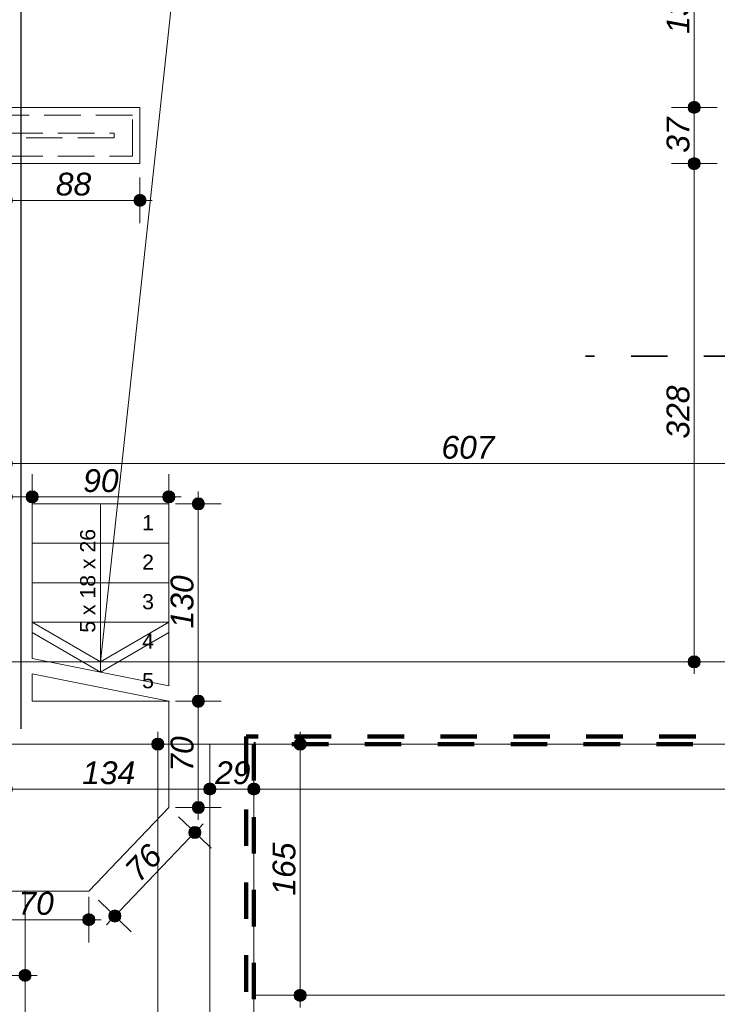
# Model space of a CAD drawing. Header units: millimetres. Extents: x -13944 to 76372, y -78836 to -36151.
# Tile 17 of 29: x 28383 to 32975, y -64398 to -57916. Entities that reach past the tile are written whole.
import ezdxf

# ---------------------------------------------------------------- set-up
doc = ezdxf.new("R2010")
doc.units = ezdxf.units.MM
doc.header["$MEASUREMENT"] = 0
doc.linetypes.add('Krawędzie ukryte', pattern=[340, 240, -100])
doc.linetypes.add('Przerywana', pattern=[480, 240, -240])
for name, color, linetype, lineweight in [('_podkład_Nr_pióra__1', 7, 'Continuous', 0), ('Konstrukcja - Schody_Nr_pióra__2', 7, 'Continuous', 15), ('Konstrukcja - Stropy_Nr_pióra__1', 7, 'Continuous', 0), ('Konstrukcja - Ściany zew_Nr_pióra__1', 7, 'Continuous', 0), ('Wymiarowanie - Ogólne_Nr_pióra__82', 114, 'Continuous', 13), ('Znaczniki - Przekroje_Nr_pióra__5', 7, 'Continuous', 35)]:
    doc.layers.add(name, color=color, linetype=linetype, lineweight=lineweight)
doc.layers.add('Wymiarowanie - Ogólne', color=7, linetype='Continuous')
doc.styles.add('GENERATED_STYLE_1', font='txt')
doc.styles.add('GENERATED_STYLE_2', font='txt')
doc.dimstyles.new('GENERATED_STYLE__1', dxfattribs={"dimtxt": 150, "dimasz": 152, "dimexe": 0.18, "dimexo": 0, "dimgap": 0.09, "dimtad": 1, "dimlfac": 0.1, "dimzin": 0, "dimdsep": 46, "dimtxsty": 'GENERATED_STYLE_2', "dimblk": 'ARROWHEAD_11', "dimblk1": 'ARROWHEAD_11', "dimblk2": 'ARROWHEAD_11', "dimcen": 0.09, "dimclrd": 114, "dimclre": 114, "dimclrt": 114, "dimazin": 0, "dimtfac": 1, "dimtdec": 4, "dimtmove": 0, "dimatfit": 3, "dimfxl": 1, "dimtolj": 1, "dimtzin": 0, "dimarcsym": 0})
doc.dimstyles.new('GENERATED_STYLE__2', dxfattribs={"dimtxt": 150, "dimasz": 152, "dimexe": 0.18, "dimexo": 0, "dimgap": 0.09, "dimtad": 1, "dimtih": 1, "dimtoh": 1, "dimlfac": 0.1, "dimzin": 0, "dimdsep": 46, "dimtxsty": 'GENERATED_STYLE_2', "dimblk": 'ARROWHEAD_11', "dimblk1": 'ARROWHEAD_11', "dimblk2": 'ARROWHEAD_11', "dimcen": 0.09, "dimclrd": 114, "dimclre": 114, "dimclrt": 114, "dimazin": 0, "dimtfac": 1, "dimtdec": 4, "dimtmove": 0, "dimatfit": 3, "dimfxl": 1, "dimtolj": 1, "dimtzin": 0, "dimarcsym": 0})
doc.dimstyles.new('GENERATED_STYLE__3', dxfattribs={"dimtxt": 150, "dimasz": 152, "dimexe": 0.18, "dimexo": 0, "dimgap": 0.09, "dimtad": 1, "dimlfac": 0.1, "dimzin": 0, "dimdsep": 46, "dimtxsty": 'GENERATED_STYLE_2', "dimblk": 'ARROWHEAD_11', "dimblk1": 'ARROWHEAD_11', "dimblk2": 'ARROWHEAD_11', "dimcen": 0.09, "dimclrd": 114, "dimclre": 114, "dimclrt": 114, "dimazin": 0, "dimtfac": 1, "dimtdec": 4, "dimtmove": 2, "dimatfit": 3, "dimfxl": 1, "dimtolj": 1, "dimtzin": 0, "dimarcsym": 0})

# ---------------------------------------------------------------- blocks, each defined once
blk = doc.blocks.new('*D103')
at = {"layer": 'Wymiarowanie - Ogólne_Nr_pióra__82', "linetype": 'Continuous'}
for points in [[(29332.6, -62685.3), (29329.5, -62670), (29320.9, -62657), (29307.9, -62648.3), (29292.6, -62645.3), (29277.3, -62648.3), (29264.3, -62657), (29255.6, -62670), (29252.6, -62685.3), (29255.6, -62700.6), (29264.3, -62713.6), (29277.3, -62722.2), (29292.6, -62725.3), (29307.9, -62722.2), (29320.9, -62713.6), (29329.5, -62700.6)], [(29332.6, -70113), (29329.5, -70097.7), (29320.9, -70084.7), (29307.9, -70076), (29292.6, -70073), (29277.3, -70076), (29264.3, -70084.7), (29255.6, -70097.7), (29252.6, -70113), (29255.6, -70128.3), (29264.3, -70141.3), (29277.3, -70149.9), (29292.6, -70153), (29307.9, -70149.9), (29320.9, -70141.3), (29329.5, -70128.3)]]:
    blk.add_hatch(color=256, dxfattribs=at).paths.add_polyline_path(points)
for p, q in [((29292.6, -62645.3), (29292.6, -62605.3)), ((29252.6, -62685.3), (29142.6, -62685.3)), ((29442.6, -62685.3), (29332.6, -62685.3)), ((29292.6, -70073), (29292.6, -62725.3)), ((29252.6, -70113), (29142.6, -70113)), ((29442.6, -70113), (29332.6, -70113)), ((29292.6, -70193), (29292.6, -70153))]:
    blk.add_line(p, q, dxfattribs=at)
for centre in [(29292.6, -62685.3), (29292.6, -70113)]:
    blk.add_circle(centre, 40, dxfattribs=at)
at = {"layer": 'Wymiarowanie - Ogólne_Nr_pióra__82', "insert": (29262.6, -66569.9), "char_height": 150, "attachment_point": 7, "rotation": 90, "style": 'GENERATED_STYLE_2'}
blk.add_mtext('\\A1;{\\fArial|b0|i1|c238|p38;743}', dxfattribs=at)
blk = doc.blocks.new('ARROWHEAD_11')
at = {"color": 0, "linetype": 'Continuous', "lineweight": 0}
blk.add_line((0, 0), (-1, 0), dxfattribs=at)
at = {"color": 0, "linetype": 'Continuous', "lineweight": 0, "const_width": 0.25, "flags": 128}
blk.add_lwpolyline([(-0.125, 0, 1), (0.125, 0, 1)], format="xyb", close=True, dxfattribs=at)
blk = doc.blocks.new('*D116')
at = {"layer": 'Wymiarowanie - Ogólne_Nr_pióra__82', "linetype": 'Continuous'}
for points in [[(27918, -64207.6), (27915, -64192.3), (27906.3, -64179.3), (27893.3, -64170.6), (27878, -64167.6), (27862.7, -64170.6), (27849.8, -64179.3), (27841.1, -64192.3), (27838, -64207.6), (27841.1, -64222.9), (27849.8, -64235.9), (27862.7, -64244.5), (27878, -64247.6), (27893.3, -64244.5), (27906.3, -64235.9), (27915, -64222.9)], [(28458, -64207.6), (28455, -64192.3), (28446.3, -64179.3), (28433.3, -64170.6), (28418, -64167.6), (28402.7, -64170.6), (28389.7, -64179.3), (28381.1, -64192.3), (28378, -64207.6), (28381.1, -64222.9), (28389.7, -64235.9), (28402.7, -64244.5), (28418, -64247.6), (28433.3, -64244.5), (28446.3, -64235.9), (28455, -64222.9)]]:
    blk.add_hatch(color=256, dxfattribs=at).paths.add_polyline_path(points)
for p, q in [((27878, -64167.6), (27878, -64057.6)), ((28418, -64167.6), (28418, -64057.6)), ((27918, -64207.6), (28378, -64207.6)), ((28458, -64207.6), (28498, -64207.6)), ((27878, -64357.6), (27878, -64247.6)), ((28418, -64357.6), (28418, -64247.6))]:
    blk.add_line(p, q, dxfattribs=at)
for centre in [(27878, -64207.6), (28418, -64207.6)]:
    blk.add_circle(centre, 40, dxfattribs=at)
at = {"layer": 'Wymiarowanie - Ogólne_Nr_pióra__82', "insert": (28034.2, -64177.6), "char_height": 150, "attachment_point": 7, "style": 'GENERATED_STYLE_2'}
blk.add_mtext('\\A1;{\\fArial|b0|i1|c238|p38;54}', dxfattribs=at)
blk = doc.blocks.new('*D157')
at = {"layer": 'Wymiarowanie - Ogólne_Nr_pióra__82', "linetype": 'Continuous'}
for points in [[(28334.6, -59105.1), (28331.6, -59089.8), (28322.9, -59076.8), (28309.9, -59068.1), (28294.6, -59065.1), (28279.3, -59068.1), (28266.3, -59076.8), (28257.6, -59089.8), (28254.6, -59105.1), (28257.6, -59120.4), (28266.3, -59133.4), (28279.3, -59142), (28294.6, -59145.1), (28309.9, -59142), (28322.9, -59133.4), (28331.6, -59120.4)], [(29214.6, -59105.1), (29211.6, -59089.8), (29202.9, -59076.8), (29189.9, -59068.1), (29174.6, -59065.1), (29159.3, -59068.1), (29146.3, -59076.8), (29137.6, -59089.8), (29134.6, -59105.1), (29137.6, -59120.4), (29146.3, -59133.4), (29159.3, -59142), (29174.6, -59145.1), (29189.9, -59142), (29202.9, -59133.4), (29211.6, -59120.4)]]:
    blk.add_hatch(color=256, dxfattribs=at).paths.add_polyline_path(points)
for p, q in [((28294.6, -59065.1), (28294.6, -58955.1)), ((29174.6, -59065.1), (29174.6, -58955.1)), ((28334.6, -59105.1), (29134.6, -59105.1)), ((29214.6, -59105.1), (29254.6, -59105.1)), ((28294.6, -59255.1), (28294.6, -59145.1)), ((29174.6, -59255.1), (29174.6, -59145.1))]:
    blk.add_line(p, q, dxfattribs=at)
for centre in [(28294.6, -59105.1), (29174.6, -59105.1)]:
    blk.add_circle(centre, 40, dxfattribs=at)
at = {"layer": 'Wymiarowanie - Ogólne_Nr_pióra__82', "insert": (28620.8, -59075.1), "char_height": 150, "attachment_point": 7, "style": 'GENERATED_STYLE_2'}
blk.add_mtext('\\A1;{\\fArial|b0|i1|c238|p38;88}', dxfattribs=at)
blk = doc.blocks.new('*D168')
at = {"layer": 'Wymiarowanie - Ogólne_Nr_pióra__82', "linetype": 'Continuous'}
for points in [[(28334.6, -60837.9), (28331.6, -60822.6), (28322.9, -60809.6), (28309.9, -60800.9), (28294.6, -60797.9), (28279.3, -60800.9), (28266.3, -60809.6), (28257.6, -60822.6), (28254.6, -60837.9), (28257.6, -60853.2), (28266.3, -60866.2), (28279.3, -60874.8), (28294.6, -60877.9), (28309.9, -60874.8), (28322.9, -60866.2), (28331.6, -60853.2)], [(34404.7, -60837.9), (34401.7, -60822.6), (34393, -60809.6), (34380, -60800.9), (34364.7, -60797.9), (34349.4, -60800.9), (34336.4, -60809.6), (34327.7, -60822.6), (34324.7, -60837.9), (34327.7, -60853.2), (34336.4, -60866.2), (34349.4, -60874.8), (34364.7, -60877.9), (34380, -60874.8), (34393, -60866.2), (34401.7, -60853.2)]]:
    blk.add_hatch(color=256, dxfattribs=at).paths.add_polyline_path(points)
for p, q in [((28294.6, -60797.9), (28294.6, -60687.9)), ((34364.7, -60797.9), (34364.7, -60687.9)), ((28214.6, -60837.9), (28254.6, -60837.9)), ((28334.6, -60837.9), (34324.7, -60837.9)), ((28294.6, -60987.9), (28294.6, -60877.9)), ((34364.7, -60987.9), (34364.7, -60877.9))]:
    blk.add_line(p, q, dxfattribs=at)
for centre in [(28294.6, -60837.9), (34364.7, -60837.9)]:
    blk.add_circle(centre, 40, dxfattribs=at)
at = {"layer": 'Wymiarowanie - Ogólne_Nr_pióra__82', "insert": (31158.9, -60807.9), "char_height": 150, "attachment_point": 7, "style": 'GENERATED_STYLE_2'}
blk.add_mtext('\\A1;{\\fArial|b0|i1|c238|p38;607}', dxfattribs=at)
blk = doc.blocks.new('*D227')
at = {"layer": 'Wymiarowanie - Ogólne_Nr_pióra__82', "linetype": 'Continuous'}
for points in [[(32863.2, -58863.2), (32860.2, -58847.9), (32851.5, -58835), (32838.5, -58826.3), (32823.2, -58823.2), (32807.9, -58826.3), (32794.9, -58835), (32786.3, -58847.9), (32783.2, -58863.2), (32786.3, -58878.5), (32794.9, -58891.5), (32807.9, -58900.2), (32823.2, -58903.2), (32838.5, -58900.2), (32851.5, -58891.5), (32860.2, -58878.5)], [(32863.2, -62143.1), (32860.2, -62127.8), (32851.5, -62114.8), (32838.5, -62106.1), (32823.2, -62103.1), (32807.9, -62106.1), (32794.9, -62114.8), (32786.3, -62127.8), (32783.2, -62143.1), (32786.3, -62158.4), (32794.9, -62171.4), (32807.9, -62180.1), (32823.2, -62183.1), (32838.5, -62180.1), (32851.5, -62171.4), (32860.2, -62158.4)]]:
    blk.add_hatch(color=256, dxfattribs=at).paths.add_polyline_path(points)
for p, q in [((32783.2, -58863.2), (32673.2, -58863.2)), ((32823.2, -62103.1), (32823.2, -58903.2)), ((32973.2, -58863.2), (32863.2, -58863.2)), ((32783.2, -62143.1), (32673.2, -62143.1)), ((32973.2, -62143.1), (32863.2, -62143.1)), ((32823.2, -62223.1), (32823.2, -62183.1))]:
    blk.add_line(p, q, dxfattribs=at)
for centre in [(32823.2, -58863.2), (32823.2, -62143.1)]:
    blk.add_circle(centre, 40, dxfattribs=at)
at = {"layer": 'Wymiarowanie - Ogólne_Nr_pióra__82', "insert": (32793.2, -60673.9), "char_height": 150, "attachment_point": 7, "rotation": 90, "style": 'GENERATED_STYLE_2'}
blk.add_mtext('\\A1;{\\fArial|b0|i1|c238|p38;328}', dxfattribs=at)
blk = doc.blocks.new('*D228')
at = {"layer": 'Wymiarowanie - Ogólne_Nr_pióra__82', "linetype": 'Continuous'}
for points in [[(32863.2, -58493.2), (32860.2, -58477.9), (32851.5, -58465), (32838.5, -58456.3), (32823.2, -58453.2), (32807.9, -58456.3), (32794.9, -58465), (32786.3, -58477.9), (32783.2, -58493.2), (32786.3, -58508.5), (32794.9, -58521.5), (32807.9, -58530.2), (32823.2, -58533.2), (32838.5, -58530.2), (32851.5, -58521.5), (32860.2, -58508.5)], [(32863.2, -58863.2), (32860.2, -58847.9), (32851.5, -58835), (32838.5, -58826.3), (32823.2, -58823.2), (32807.9, -58826.3), (32794.9, -58835), (32786.3, -58847.9), (32783.2, -58863.2), (32786.3, -58878.5), (32794.9, -58891.5), (32807.9, -58900.2), (32823.2, -58903.2), (32838.5, -58900.2), (32851.5, -58891.5), (32860.2, -58878.5)]]:
    blk.add_hatch(color=256, dxfattribs=at).paths.add_polyline_path(points)
for p, q in [((32783.2, -58493.2), (32673.2, -58493.2)), ((32823.2, -58823.2), (32823.2, -58533.2)), ((32973.2, -58493.2), (32863.2, -58493.2)), ((32783.2, -58863.2), (32673.2, -58863.2)), ((32973.2, -58863.2), (32863.2, -58863.2))]:
    blk.add_line(p, q, dxfattribs=at)
for centre in [(32823.2, -58493.2), (32823.2, -58863.2)]:
    blk.add_circle(centre, 40, dxfattribs=at)
at = {"layer": 'Wymiarowanie - Ogólne_Nr_pióra__82', "insert": (32793.2, -58792.1), "char_height": 150, "attachment_point": 7, "rotation": 90, "style": 'GENERATED_STYLE_2'}
blk.add_mtext('\\A1;{\\fArial|b0|i1|c238|p38;37}', dxfattribs=at)
blk = doc.blocks.new('*D229')
at = {"layer": 'Wymiarowanie - Ogólne_Nr_pióra__82', "linetype": 'Continuous'}
for points in [[(32863.2, -57183.2), (32860.2, -57167.9), (32851.5, -57155), (32838.5, -57146.3), (32823.2, -57143.2), (32807.9, -57146.3), (32794.9, -57155), (32786.3, -57167.9), (32783.2, -57183.2), (32786.3, -57198.5), (32794.9, -57211.5), (32807.9, -57220.2), (32823.2, -57223.2), (32838.5, -57220.2), (32851.5, -57211.5), (32860.2, -57198.5)], [(32863.2, -58493.2), (32860.2, -58477.9), (32851.5, -58465), (32838.5, -58456.3), (32823.2, -58453.2), (32807.9, -58456.3), (32794.9, -58465), (32786.3, -58477.9), (32783.2, -58493.2), (32786.3, -58508.5), (32794.9, -58521.5), (32807.9, -58530.2), (32823.2, -58533.2), (32838.5, -58530.2), (32851.5, -58521.5), (32860.2, -58508.5)]]:
    blk.add_hatch(color=256, dxfattribs=at).paths.add_polyline_path(points)
for p, q in [((32783.2, -57183.2), (32673.2, -57183.2)), ((32823.2, -58453.2), (32823.2, -57223.2)), ((32973.2, -57183.2), (32863.2, -57183.2)), ((32783.2, -58493.2), (32673.2, -58493.2)), ((32973.2, -58493.2), (32863.2, -58493.2))]:
    blk.add_line(p, q, dxfattribs=at)
for centre in [(32823.2, -57183.2), (32823.2, -58493.2)]:
    blk.add_circle(centre, 40, dxfattribs=at)
at = {"layer": 'Wymiarowanie - Ogólne_Nr_pióra__82', "insert": (32793.2, -58009), "char_height": 150, "attachment_point": 7, "rotation": 90, "style": 'GENERATED_STYLE_2'}
blk.add_mtext('\\A1;{\\fArial|b0|i1|c238|p38;131}', dxfattribs=at)
blk = doc.blocks.new('*D268')
at = {"layer": 'Wymiarowanie - Ogólne_Nr_pióra__82', "linetype": 'Continuous'}
for points in [[(28334.6, -62981), (28331.5, -62965.7), (28322.9, -62952.8), (28309.9, -62944.1), (28294.6, -62941), (28279.3, -62944.1), (28266.3, -62952.8), (28257.6, -62965.7), (28254.6, -62981), (28257.6, -62996.3), (28266.3, -63009.3), (28279.3, -63018), (28294.6, -63021), (28309.9, -63018), (28322.9, -63009.3), (28331.5, -62996.3)], [(29674.6, -62981), (29671.5, -62965.7), (29662.9, -62952.8), (29649.9, -62944.1), (29634.6, -62941), (29619.3, -62944.1), (29606.3, -62952.8), (29597.6, -62965.7), (29594.6, -62981), (29597.6, -62996.4), (29606.3, -63009.3), (29619.3, -63018), (29634.6, -63021), (29649.9, -63018), (29662.9, -63009.3), (29671.5, -62996.4)]]:
    blk.add_hatch(color=256, dxfattribs=at).paths.add_polyline_path(points)
for p, q in [((28294.6, -62941), (28294.6, -62831)), ((29634.6, -62941), (29634.6, -62831)), ((28214.6, -62981), (28254.6, -62981)), ((28334.6, -62981), (29594.6, -62981)), ((28294.6, -63131), (28294.6, -63021)), ((29634.6, -63131), (29634.6, -63021))]:
    blk.add_line(p, q, dxfattribs=at)
for centre in [(28294.6, -62981), (29634.6, -62981)]:
    blk.add_circle(centre, 40, dxfattribs=at)
at = {"layer": 'Wymiarowanie - Ogólne_Nr_pióra__82', "insert": (28793.9, -62951), "char_height": 150, "attachment_point": 7, "rotation": 359.99951, "style": 'GENERATED_STYLE_2'}
blk.add_mtext('\\A1;{\\fArial|b0|i1|c238|p38;134}', dxfattribs=at)
blk = doc.blocks.new('*D269')
at = {"layer": 'Wymiarowanie - Ogólne_Nr_pióra__82', "linetype": 'Continuous'}
for points in [[(29674.6, -62981.1), (29671.5, -62965.7), (29662.9, -62952.8), (29649.9, -62944.1), (29634.6, -62941), (29619.3, -62944.1), (29606.3, -62952.8), (29597.6, -62965.7), (29594.6, -62981.1), (29597.6, -62996.4), (29606.3, -63009.3), (29619.3, -63018), (29634.6, -63021), (29649.9, -63018), (29662.9, -63009.3), (29671.5, -62996.4)], [(29964.6, -62981.1), (29961.5, -62965.7), (29952.9, -62952.8), (29939.9, -62944.1), (29924.6, -62941.1), (29909.3, -62944.1), (29896.3, -62952.8), (29887.6, -62965.7), (29884.6, -62981.1), (29887.6, -62996.4), (29896.3, -63009.3), (29909.3, -63018), (29924.6, -63021.1), (29939.9, -63018), (29952.9, -63009.3), (29961.5, -62996.4)]]:
    blk.add_hatch(color=256, dxfattribs=at).paths.add_polyline_path(points)
for p, q in [((29924.6, -62941.1), (29924.6, -62831.1)), ((29674.6, -62981.1), (29884.6, -62981.1)), ((29924.6, -63131.1), (29924.6, -63021.1))]:
    blk.add_line(p, q, dxfattribs=at)
blk.add_circle((29924.6, -62981.1), 40, dxfattribs=at)
at = {"layer": 'Wymiarowanie - Ogólne_Nr_pióra__82', "insert": (29669.1, -62951), "char_height": 150, "attachment_point": 7, "rotation": 359.99951, "style": 'GENERATED_STYLE_2'}
blk.add_mtext('\\A1;{\\fArial|b0|i1|c238|p38;29}', dxfattribs=at)
blk = doc.blocks.new('*D270')
at = {"layer": 'Wymiarowanie - Ogólne_Nr_pióra__82', "linetype": 'Continuous'}
for points in [[(29964.6, -62981.1), (29961.5, -62965.7), (29952.9, -62952.8), (29939.9, -62944.1), (29924.6, -62941.1), (29909.3, -62944.1), (29896.3, -62952.8), (29887.6, -62965.7), (29884.6, -62981.1), (29887.6, -62996.4), (29896.3, -63009.3), (29909.3, -63018), (29924.6, -63021.1), (29939.9, -63018), (29952.9, -63009.3), (29961.5, -62996.4)], [(51574.7, -62981.2), (51571.7, -62965.9), (51563, -62953), (51550, -62944.3), (51534.7, -62941.2), (51519.4, -62944.3), (51506.5, -62953), (51497.8, -62965.9), (51494.7, -62981.2), (51497.8, -62996.5), (51506.5, -63009.5), (51519.4, -63018.2), (51534.7, -63021.2), (51550, -63018.2), (51563, -63009.5), (51571.7, -62996.5)]]:
    blk.add_hatch(color=256, dxfattribs=at).paths.add_polyline_path(points)
for p, q in [((51534.7, -62941.2), (51534.7, -62831.2)), ((29964.6, -62981.1), (51494.7, -62981.2)), ((51574.7, -62981.2), (51614.7, -62981.2)), ((51534.7, -63131.2), (51534.7, -63021.2))]:
    blk.add_line(p, q, dxfattribs=at)
blk.add_circle((51534.7, -62981.2), 40, dxfattribs=at)
at = {"layer": 'Wymiarowanie - Ogólne_Nr_pióra__82', "insert": (40473.2, -62951.1), "char_height": 150, "attachment_point": 7, "rotation": 359.99951, "style": 'GENERATED_STYLE_2'}
blk.add_mtext('\\A1;{\\fArial|b0|i1|c238|p38;2 161}', dxfattribs=at)
blk = doc.blocks.new('*D279')
at = {"layer": 'Wymiarowanie - Ogólne_Nr_pióra__82', "linetype": 'Continuous'}
for points in [[(30269.6, -62685.3), (30266.5, -62670), (30257.8, -62657), (30244.9, -62648.3), (30229.6, -62645.3), (30214.2, -62648.3), (30201.3, -62657), (30192.6, -62670), (30189.6, -62685.3), (30192.6, -62700.6), (30201.3, -62713.6), (30214.2, -62722.3), (30229.6, -62725.3), (30244.9, -62722.3), (30257.8, -62713.6), (30266.5, -62700.6)], [(30269.6, -64339), (30266.5, -64323.7), (30257.8, -64310.7), (30244.9, -64302), (30229.6, -64299), (30214.2, -64302), (30201.3, -64310.7), (30192.6, -64323.7), (30189.6, -64339), (30192.6, -64354.3), (30201.3, -64367.3), (30214.2, -64375.9), (30229.6, -64379), (30244.9, -64375.9), (30257.8, -64367.3), (30266.5, -64354.3)]]:
    blk.add_hatch(color=256, dxfattribs=at).paths.add_polyline_path(points)
for p, q in [((30229.6, -62645.3), (30229.6, -62605.3)), ((30189.6, -62685.3), (30079.6, -62685.3)), ((30379.6, -62685.3), (30269.6, -62685.3)), ((30229.6, -64299), (30229.6, -62725.3)), ((30189.6, -64339), (30079.6, -64339)), ((30379.6, -64339), (30269.6, -64339)), ((30229.6, -64419), (30229.6, -64379))]:
    blk.add_line(p, q, dxfattribs=at)
for centre in [(30229.6, -62685.3), (30229.6, -64339)]:
    blk.add_circle(centre, 40, dxfattribs=at)
at = {"layer": 'Wymiarowanie - Ogólne_Nr_pióra__82', "insert": (30199.6, -63682.9), "char_height": 150, "attachment_point": 7, "rotation": 90, "style": 'GENERATED_STYLE_2'}
blk.add_mtext('\\A1;{\\fArial|b0|i1|c238|p38;165}', dxfattribs=at)
blk = doc.blocks.new('*D280')
at = {"layer": 'Wymiarowanie - Ogólne_Nr_pióra__82', "linetype": 'Continuous'}
for points in [[(28334.6, -61057.6), (28331.6, -61042.3), (28322.9, -61029.3), (28309.9, -61020.6), (28294.6, -61017.6), (28279.3, -61020.6), (28266.3, -61029.3), (28257.6, -61042.3), (28254.6, -61057.6), (28257.6, -61072.9), (28266.3, -61085.8), (28279.3, -61094.5), (28294.6, -61097.6), (28309.9, -61094.5), (28322.9, -61085.8), (28331.6, -61072.9)], [(28504.6, -61057.6), (28501.5, -61042.3), (28492.9, -61029.3), (28479.9, -61020.6), (28464.6, -61017.6), (28449.3, -61020.6), (28436.3, -61029.3), (28427.6, -61042.3), (28424.6, -61057.6), (28427.6, -61072.9), (28436.3, -61085.8), (28449.3, -61094.5), (28464.6, -61097.6), (28479.9, -61094.5), (28492.9, -61085.8), (28501.5, -61072.9)]]:
    blk.add_hatch(color=256, dxfattribs=at).paths.add_polyline_path(points)
for p, q in [((28294.6, -61017.6), (28294.6, -60907.6)), ((28464.6, -61017.6), (28464.6, -60907.6)), ((28214.6, -61057.6), (28254.6, -61057.6)), ((28334.6, -61057.6), (28424.6, -61057.6)), ((28294.6, -61207.6), (28294.6, -61097.6)), ((28464.6, -61207.6), (28464.6, -61097.6))]:
    blk.add_line(p, q, dxfattribs=at)
for centre in [(28294.6, -61057.6), (28464.6, -61057.6)]:
    blk.add_circle(centre, 40, dxfattribs=at)
at = {"layer": 'Wymiarowanie - Ogólne_Nr_pióra__82', "insert": (28026.9, -61027.6), "char_height": 150, "attachment_point": 7, "style": 'GENERATED_STYLE_2'}
blk.add_mtext('\\A1;{\\fArial|b0|i1|c238|p38;17}', dxfattribs=at)
blk = doc.blocks.new('*D281')
at = {"layer": 'Wymiarowanie - Ogólne_Nr_pióra__82', "linetype": 'Continuous'}
for points in [[(28504.6, -61057.6), (28501.5, -61042.3), (28492.9, -61029.3), (28479.9, -61020.6), (28464.6, -61017.6), (28449.3, -61020.6), (28436.3, -61029.3), (28427.6, -61042.3), (28424.6, -61057.6), (28427.6, -61072.9), (28436.3, -61085.8), (28449.3, -61094.5), (28464.6, -61097.6), (28479.9, -61094.5), (28492.9, -61085.8), (28501.5, -61072.9)], [(29404.6, -61057.6), (29401.5, -61042.3), (29392.9, -61029.3), (29379.9, -61020.6), (29364.6, -61017.6), (29349.3, -61020.6), (29336.3, -61029.3), (29327.6, -61042.3), (29324.6, -61057.6), (29327.6, -61072.9), (29336.3, -61085.8), (29349.3, -61094.5), (29364.6, -61097.6), (29379.9, -61094.5), (29392.9, -61085.8), (29401.5, -61072.9)]]:
    blk.add_hatch(color=256, dxfattribs=at).paths.add_polyline_path(points)
for p, q in [((28464.6, -61017.6), (28464.6, -60907.6)), ((29364.6, -61017.6), (29364.6, -60907.6)), ((28504.6, -61057.6), (29324.6, -61057.6)), ((29404.6, -61057.6), (29444.6, -61057.6)), ((28464.6, -61207.6), (28464.6, -61097.6)), ((29364.6, -61207.6), (29364.6, -61097.6))]:
    blk.add_line(p, q, dxfattribs=at)
for centre in [(28464.6, -61057.6), (29364.6, -61057.6)]:
    blk.add_circle(centre, 40, dxfattribs=at)
at = {"layer": 'Wymiarowanie - Ogólne_Nr_pióra__82', "insert": (28800.8, -61027.6), "char_height": 150, "attachment_point": 7, "style": 'GENERATED_STYLE_2'}
blk.add_mtext('\\A1;{\\fArial|b0|i1|c238|p38;90}', dxfattribs=at)
blk = doc.blocks.new('*D282')
at = {"layer": 'Wymiarowanie - Ogólne_Nr_pióra__82', "linetype": 'Continuous'}
for points in [[(29598.6, -62403.1), (29595.6, -62387.8), (29586.9, -62374.8), (29574, -62366.1), (29558.6, -62363.1), (29543.3, -62366.1), (29530.4, -62374.8), (29521.7, -62387.8), (29518.6, -62403.1), (29521.7, -62418.4), (29530.4, -62431.4), (29543.3, -62440), (29558.6, -62443.1), (29574, -62440), (29586.9, -62431.4), (29595.6, -62418.4)], [(29598.6, -63103.1), (29595.6, -63087.8), (29586.9, -63074.8), (29574, -63066.1), (29558.6, -63063.1), (29543.3, -63066.1), (29530.4, -63074.8), (29521.7, -63087.8), (29518.6, -63103.1), (29521.7, -63118.4), (29530.4, -63131.4), (29543.3, -63140), (29558.6, -63143.1), (29574, -63140), (29586.9, -63131.4), (29595.6, -63118.4)]]:
    blk.add_hatch(color=256, dxfattribs=at).paths.add_polyline_path(points)
for p, q in [((29518.6, -62403.1), (29408.6, -62403.1)), ((29708.6, -62403.1), (29598.6, -62403.1)), ((29558.6, -63063.1), (29558.6, -62443.1)), ((29518.6, -63103.1), (29408.6, -63103.1)), ((29708.6, -63103.1), (29598.6, -63103.1)), ((29558.6, -63183.1), (29558.6, -63143.1))]:
    blk.add_line(p, q, dxfattribs=at)
for centre in [(29558.6, -62403.1), (29558.6, -63103.1)]:
    blk.add_circle(centre, 40, dxfattribs=at)
at = {"layer": 'Wymiarowanie - Ogólne_Nr_pióra__82', "insert": (29528.6, -62866.9), "char_height": 150, "attachment_point": 7, "rotation": 90, "style": 'GENERATED_STYLE_2'}
blk.add_mtext('\\A1;{\\fArial|b0|i1|c238|p38;70}', dxfattribs=at)
blk = doc.blocks.new('*D283')
at = {"layer": 'Wymiarowanie - Ogólne_Nr_pióra__82', "linetype": 'Continuous'}
for points in [[(29598.6, -61103.1), (29595.6, -61087.8), (29586.9, -61074.8), (29574, -61066.1), (29558.6, -61063.1), (29543.3, -61066.1), (29530.4, -61074.8), (29521.7, -61087.8), (29518.6, -61103.1), (29521.7, -61118.4), (29530.4, -61131.4), (29543.3, -61140), (29558.6, -61143.1), (29574, -61140), (29586.9, -61131.4), (29595.6, -61118.4)], [(29598.6, -62403.1), (29595.6, -62387.8), (29586.9, -62374.8), (29574, -62366.1), (29558.6, -62363.1), (29543.3, -62366.1), (29530.4, -62374.8), (29521.7, -62387.8), (29518.6, -62403.1), (29521.7, -62418.4), (29530.4, -62431.4), (29543.3, -62440), (29558.6, -62443.1), (29574, -62440), (29586.9, -62431.4), (29595.6, -62418.4)]]:
    blk.add_hatch(color=256, dxfattribs=at).paths.add_polyline_path(points)
for p, q in [((29558.6, -61063.1), (29558.6, -61023.1)), ((29518.6, -61103.1), (29408.6, -61103.1)), ((29708.6, -61103.1), (29598.6, -61103.1)), ((29558.6, -62363.1), (29558.6, -61143.1)), ((29518.6, -62403.1), (29408.6, -62403.1)), ((29708.6, -62403.1), (29598.6, -62403.1))]:
    blk.add_line(p, q, dxfattribs=at)
for centre in [(29558.6, -61103.1), (29558.6, -62403.1)]:
    blk.add_circle(centre, 40, dxfattribs=at)
at = {"layer": 'Wymiarowanie - Ogólne_Nr_pióra__82', "insert": (29528.6, -61923.8), "char_height": 150, "attachment_point": 7, "rotation": 90, "style": 'GENERATED_STYLE_2'}
blk.add_mtext('\\A1;{\\fArial|b0|i1|c238|p38;130}', dxfattribs=at)
blk = doc.blocks.new('*D287')
at = {"layer": 'Wymiarowanie - Ogólne_Nr_pióra__82', "linetype": 'Continuous'}
for points in [[(28178.1, -63841.1), (28175, -63825.8), (28166.3, -63812.8), (28153.4, -63804.2), (28138.1, -63801.1), (28122.7, -63804.2), (28109.8, -63812.8), (28101.1, -63825.8), (28098.1, -63841.1), (28101.1, -63856.4), (28109.8, -63869.4), (28122.7, -63878.1), (28138.1, -63881.1), (28153.4, -63878.1), (28166.3, -63869.4), (28175, -63856.4)], [(28878, -63841.1), (28875, -63825.8), (28866.3, -63812.8), (28853.4, -63804.2), (28838, -63801.1), (28822.7, -63804.2), (28809.8, -63812.8), (28801.1, -63825.8), (28798, -63841.1), (28801.1, -63856.4), (28809.8, -63869.4), (28822.7, -63878.1), (28838, -63881.1), (28853.4, -63878.1), (28866.3, -63869.4), (28875, -63856.4)]]:
    blk.add_hatch(color=256, dxfattribs=at).paths.add_polyline_path(points)
for p, q in [((28138.1, -63801.1), (28138.1, -63691.1)), ((28838, -63801.1), (28838, -63691.1)), ((28178.1, -63841.1), (28798, -63841.1)), ((28878, -63841.1), (28918, -63841.1)), ((28138.1, -63991.1), (28138.1, -63881.1)), ((28838, -63991.1), (28838, -63881.1))]:
    blk.add_line(p, q, dxfattribs=at)
for centre in [(28138.1, -63841.1), (28838, -63841.1)]:
    blk.add_circle(centre, 40, dxfattribs=at)
at = {"layer": 'Wymiarowanie - Ogólne_Nr_pióra__82', "insert": (28374.2, -63811.1), "char_height": 150, "attachment_point": 7, "style": 'GENERATED_STYLE_2'}
blk.add_mtext('\\A1;{\\fArial|b0|i1|c238|p38;70}', dxfattribs=at)
blk = doc.blocks.new('*D288')
at = {"layer": 'Wymiarowanie - Ogólne_Nr_pióra__82', "linetype": 'Continuous'}
for points in [[(29575.6, -63266.9), (29572.6, -63251.6), (29563.9, -63238.6), (29551, -63229.9), (29535.6, -63226.9), (29520.3, -63229.9), (29507.4, -63238.6), (29498.7, -63251.6), (29495.6, -63266.9), (29498.7, -63282.2), (29507.4, -63295.2), (29520.3, -63303.8), (29535.6, -63306.9), (29551, -63303.8), (29563.9, -63295.2), (29572.6, -63282.2)], [(29049.1, -63816.8), (29046, -63801.5), (29037.4, -63788.5), (29024.4, -63779.8), (29009.1, -63776.8), (28993.8, -63779.8), (28980.8, -63788.5), (28972.1, -63801.5), (28969.1, -63816.8), (28972.1, -63832.1), (28980.8, -63845), (28993.8, -63853.7), (29009.1, -63856.8), (29024.4, -63853.7), (29037.4, -63845), (29046, -63832.1)]]:
    blk.add_hatch(color=256, dxfattribs=at).paths.add_polyline_path(points)
for p, q in [((29506.8, -63239.2), (29427.3, -63163.1)), ((29563.3, -63238), (29591, -63209.1)), ((29036.8, -63787.9), (29508, -63295.8)), ((29644, -63370.6), (29564.5, -63294.5)), ((28980.2, -63789.1), (28900.8, -63713)), ((28953.8, -63874.5), (28981.4, -63845.7)), ((29117.4, -63920.5), (29038, -63844.4))]:
    blk.add_line(p, q, dxfattribs=at)
for centre in [(29535.6, -63266.9), (29009.1, -63816.8)]:
    blk.add_circle(centre, 40, dxfattribs=at)
at = {"layer": 'Wymiarowanie - Ogólne_Nr_pióra__82', "insert": (29172, -63603.3), "char_height": 150, "attachment_point": 7, "rotation": 46.24209, "style": 'GENERATED_STYLE_2'}
blk.add_mtext('\\A1;{\\fArial|b0|i1|c238|p38;76}', dxfattribs=at)
blk = doc.blocks.new('*D313')
at = {"layer": 'Wymiarowanie - Ogólne_Nr_pióra__82', "linetype": 'Continuous'}
for points in [[(29964.6, -64834.5), (29961.6, -64819.2), (29952.9, -64806.3), (29939.9, -64797.6), (29924.6, -64794.5), (29909.3, -64797.6), (29896.3, -64806.3), (29887.6, -64819.2), (29884.6, -64834.5), (29887.6, -64849.8), (29896.3, -64862.8), (29909.3, -64871.5), (29924.6, -64874.5), (29939.9, -64871.5), (29952.9, -64862.8), (29961.6, -64849.8)], [(48315.4, -64834.5), (48312.3, -64819.2), (48303.7, -64806.3), (48290.7, -64797.6), (48275.4, -64794.5), (48260.1, -64797.6), (48247.1, -64806.3), (48238.4, -64819.2), (48235.4, -64834.5), (48238.4, -64849.8), (48247.1, -64862.8), (48260.1, -64871.5), (48275.4, -64874.5), (48290.7, -64871.5), (48303.7, -64862.8), (48312.3, -64849.8)]]:
    blk.add_hatch(color=256, dxfattribs=at).paths.add_polyline_path(points)
for p, q in [((29924.6, -64794.5), (29924.6, -64684.5)), ((48275.4, -64794.5), (48275.4, -64684.5)), ((29844.6, -64834.5), (29884.6, -64834.5)), ((29924.6, -64984.5), (29924.6, -64874.5)), ((29964.6, -64834.5), (48235.4, -64834.5)), ((48275.4, -64984.5), (48275.4, -64874.5)), ((48315.4, -64834.5), (48355.4, -64834.5))]:
    blk.add_line(p, q, dxfattribs=at)
for centre in [(29924.6, -64834.5), (48275.4, -64834.5)]:
    blk.add_circle(centre, 40, dxfattribs=at)
at = {"layer": 'Wymiarowanie - Ogólne_Nr_pióra__82', "insert": (38843.5, -64804.5), "char_height": 150, "attachment_point": 7, "style": 'GENERATED_STYLE_2'}
blk.add_mtext('\\A1;{\\fArial|b0|i1|c238|p38;1 835}', dxfattribs=at)

msp = doc.modelspace()

# ---------------------------------------------------------------- linework, layer by layer
at = {"color": 10, "linetype": 'Przerywana', "lineweight": 90}
for points in [[(51552.619, -62635.477), (29874.596, -62635.477), (29874.596, -70072.176), (27684.596, -70072.176), (27684.596, -71522.176), (6109.041, -71522.176), (6109.041, -75994.91), (2214.596, -75994.91), (2214.596, -62340.81), (-166.603, -62340.81), (-3762.777, -67476.679), (-6993.438, -65214.545), (-1344.944, -57147.659), (259.028, -57147.659), (259.028, -55840.165), (2214.596, -55791.755), (2214.596, -48042.978), (28344.596, -48042.978), (28344.596, -37700.678), (28894.596, -37700.678), (28894.596, -40912.978), (37933.313, -40912.978), (60214.596, -59602.704)], [(51534.742, -62685.477), (29924.596, -62685.477), (29924.596, -70122.176), (27734.596, -70122.176), (27734.596, -71572.176), (6159.041, -71572.176), (6159.041, -76044.91), (2164.596, -76044.91), (2164.596, -62390.81), (-140.574, -62390.81), (-3750.498, -67546.315)]]:
    msp.add_lwpolyline(points, dxfattribs=at)
at = {"color": 6}
msp.add_lwpolyline([(28944.596, -37700.678), (28944.596, -56253.018), (28390.859, -56253.018), (28390.859, -62585.152)], dxfattribs=at)
at = {"layer": '_podkład_Nr_pióra__1', "linetype": 'Continuous'}
for p, q in [((28914.371, -62143.082), (29943.618, -52617.243)), ((28294.596, -62143.077), (51759.734, -62143.279)), ((29364.599, -63103.086), (29364.594, -62403.086)), ((28288.051, -62685.277), (51534.742, -62685.477)), ((29634.596, -70112.978), (29634.596, -62685.288)), ((29924.596, -62685.3), (29924.596, -70642.176)), ((28838.046, -63652.978), (29364.599, -63103.086)), ((28838.046, -63652.978), (28138.05, -63652.981)), ((28418.023, -66750.011), (28418.023, -63652.981)), ((48324.596, -64338.978), (29924.596, -64338.978))]:
    msp.add_line(p, q, dxfattribs=at)
at = {"layer": 'Konstrukcja - Schody_Nr_pióra__2', "linetype": 'Continuous'}
for p, q in [((28464.594, -61103.086), (28464.594, -62121.106)), ((29364.594, -61103.086), (28464.594, -61103.086)), ((29364.594, -61103.086), (28464.594, -61103.086)), ((28914.594, -61103.086), (28914.594, -62211.106)), ((29364.594, -61103.086), (29364.594, -62301.106)), ((29364.594, -61363.086), (28464.594, -61363.086)), ((29364.594, -61623.086), (28464.594, -61623.086)), ((29364.594, -61883.086), (28464.594, -61883.086)), ((28914.594, -62143.086), (28464.594, -61883.086)), ((28914.594, -62143.086), (29364.594, -61883.086)), ((28914.594, -62211.106), (28464.594, -61951.106)), ((28914.594, -62211.106), (29364.594, -61951.106)), ((29364.594, -62301.106), (28464.594, -62121.106)), ((29364.594, -62143.086), (28574.496, -62143.086)), ((29364.594, -62403.086), (28464.594, -62223.086)), ((28464.594, -62223.086), (28464.594, -62403.086)), ((29364.594, -62403.086), (28464.594, -62403.086))]:
    msp.add_line(p, q, dxfattribs=at)
msp.add_point((29364.594, -62403.086), dxfattribs=at)
at = {"layer": 'Konstrukcja - Stropy_Nr_pióra__1', "linetype": 'Continuous', "flags": 128}
msp.add_lwpolyline([(27224.596, -58493.241), (29174.596, -58493.241), (29174.596, -58863.241), (27224.596, -58863.241)], close=True, dxfattribs=at)
at = {"layer": 'Konstrukcja - Ściany zew_Nr_pióra__1', "linetype": 'Krawędzie ukryte', "flags": 128}
for points in [[(29124.596, -58543.241), (28294.596, -58543.241)], [(29124.596, -58813.241), (29124.596, -58543.241)], [(28294.596, -58663.241), (29004.596, -58663.241)], [(29004.596, -58663.241), (29004.596, -58693.241)], [(29004.596, -58693.241), (28294.596, -58693.241)], [(28294.596, -58813.241), (29124.596, -58813.241)]]:
    msp.add_lwpolyline(points, dxfattribs=at)
at = {"layer": 'Znaczniki - Przekroje_Nr_pióra__5', "linetype": 'Przerywana'}
msp.add_line((33606.975, -60131.057), (32106.975, -60131.057), dxfattribs=at)

# ---------------------------------------------------------------- texts
at = {"layer": 'Konstrukcja - Schody_Nr_pióra__2', "linetype": 'Continuous', "char_height": 100, "attachment_point": 4, "style": 'GENERATED_STYLE_1'}
for s, insert in [('\\A1;{\\fArial|b0|i0|c238|p38;1}', (29188.708, -61227.372)), ('\\A1;{\\fArial|b0|i0|c238|p38;2}', (29188.708, -61487.372)), ('\\A1;{\\fArial|b0|i0|c238|p38;3}', (29188.708, -61748.229)), ('\\A1;{\\fArial|b0|i0|c238|p38;4}', (29188.708, -62007.372)), ('\\A1;{\\fArial|b0|i0|c238|p38;5}', (29188.708, -62268.195))]:
    msp.add_mtext(s, dxfattribs=dict(at, insert=insert))
at = {"layer": 'Konstrukcja - Schody_Nr_pióra__2', "linetype": 'Continuous', "insert": (28831.131, -62029.668), "char_height": 100, "attachment_point": 4, "rotation": 90, "style": 'GENERATED_STYLE_1'}
msp.add_mtext('\\A1;{\\fArial|b0|i0|c238|p38;  5 x 18 x 26}', dxfattribs=at)

# ---------------------------------------------------------------- dimensions: what is measured, and where the dimension line sits
at = {"layer": 'Wymiarowanie - Ogólne', "color": 114, "linetype": 'Continuous', "lineweight": 13}
for base, p1, p2, angle, dimstyle, picture, middle, turn in [((32823.227, -57183.241), (29174.596, -58493.241), (32414.704, -57183.241), 90, 'GENERATED_STYLE__1', '*D229', (32718.227, -57838.241), 90), ((32823.227, -58493.241), (29174.596, -58863.241), (29174.596, -58493.241), 90, 'GENERATED_STYLE__1', '*D228', (32718.227, -58678.241), 90), ((29558.647, -61103.086), (29364.594, -62403.086), (29364.594, -61103.086), 90, 'GENERATED_STYLE__1', '*D283', (29453.647, -61753.086), 90), ((29558.647, -62403.086), (29364.599, -63103.086), (29364.594, -62403.086), 90, 'GENERATED_STYLE__1', '*D282', (29453.647, -62753.086), 90), ((29634.594, -62981.05), (28294.596, -62585.152), (29634.596, -62685.288), 359.9995074, 'GENERATED_STYLE__1', '*D268', (28964.594, -62876.044), 359.9995074), ((29924.594, -62981.052), (29634.596, -62685.288), (29924.596, -62685.3), 359.9995074, 'GENERATED_STYLE__3', '*D269', (29782.971, -62876.049), 359.9995074)]:
    dim = msp.add_linear_dim(base=base, p1=p1, p2=p2, angle=angle, dimstyle=dimstyle, dxfattribs=at)
    dim.commit()
    dim.dimension.update_dxf_attribs({"geometry": picture, "text_midpoint": middle, "dimtype": 160, "text_rotation": turn})
for base, p1, p2, angle, text, picture, middle, turn in [((32823.227, -58863.241), (31542.94, -62143.105), (29174.596, -58863.241), 90, '328', '*D227', (32718.227, -60503.173), 90), ((51534.739, -62981.238), (29924.596, -62685.3), (51534.742, -62685.477), 359.9995074, '2 161', '*D270', (40729.668, -62876.145), 359.9995074), ((29292.588, -62685.288), (29634.596, -70112.978), (29634.596, -62685.288), 90, '743', '*D103', (29187.588, -66399.133), 90), ((30229.556, -62685.3), (29924.596, -64338.978), (29924.596, -62685.3), 90, '165', '*D279', (30124.556, -63512.139), 90), ((29535.645, -63266.873), (28838.046, -63652.978), (29364.599, -63103.086), 46.2420938, '76', '*D288', (29196.531, -63469.2), 46.2420938)]:
    dim = msp.add_linear_dim(base=base, p1=p1, p2=p2, angle=angle, text=text, dimstyle='GENERATED_STYLE__1', dxfattribs=at)
    dim.commit()
    dim.dimension.update_dxf_attribs({"geometry": picture, "text_midpoint": middle, "dimtype": 160, "text_rotation": turn})
for base, p1, p2, picture, middle in [((29174.596, -59105.091), (28294.596, -58863.241), (29174.596, -58863.241), '*D157', (28734.596, -59000.091)), ((28464.594, -61057.558), (28294.596, -62648.291), (28464.594, -61166.225), '*D280', (28140.767, -60952.558)), ((29364.594, -61057.558), (28464.594, -61166.225), (29364.594, -61166.225), '*D281', (28914.594, -60952.558)), ((28838.046, -63841.115), (28138.05, -63652.981), (28838.046, -63652.978), '*D287', (28488.048, -63736.115)), ((28418.023, -64207.58), (27878.042, -64350.913), (28418.023, -64397.602), '*D116', (28148.032, -64102.579))]:
    dim = msp.add_linear_dim(base=base, p1=p1, p2=p2, dimstyle='GENERATED_STYLE__2', dxfattribs=at)
    dim.commit()
    dim.dimension.update_dxf_attribs({"geometry": picture, "text_midpoint": middle, "dimtype": 160})
for base, p1, p2, text, picture, middle in [((34364.704, -60837.877), (28294.596, -60131.057), (34364.704, -59722.116), '607', '*D168', (31329.65, -60732.877)), ((48275.394, -64834.54), (29924.596, -64478.978), (48275.394, -64479.712), '1 835', '*D313', (39099.995, -64729.54))]:
    dim = msp.add_linear_dim(base=base, p1=p1, p2=p2, text=text, dimstyle='GENERATED_STYLE__2', dxfattribs=at)
    dim.commit()
    dim.dimension.update_dxf_attribs({"geometry": picture, "text_midpoint": middle, "dimtype": 160})

doc.saveas('drawing.dxf')
